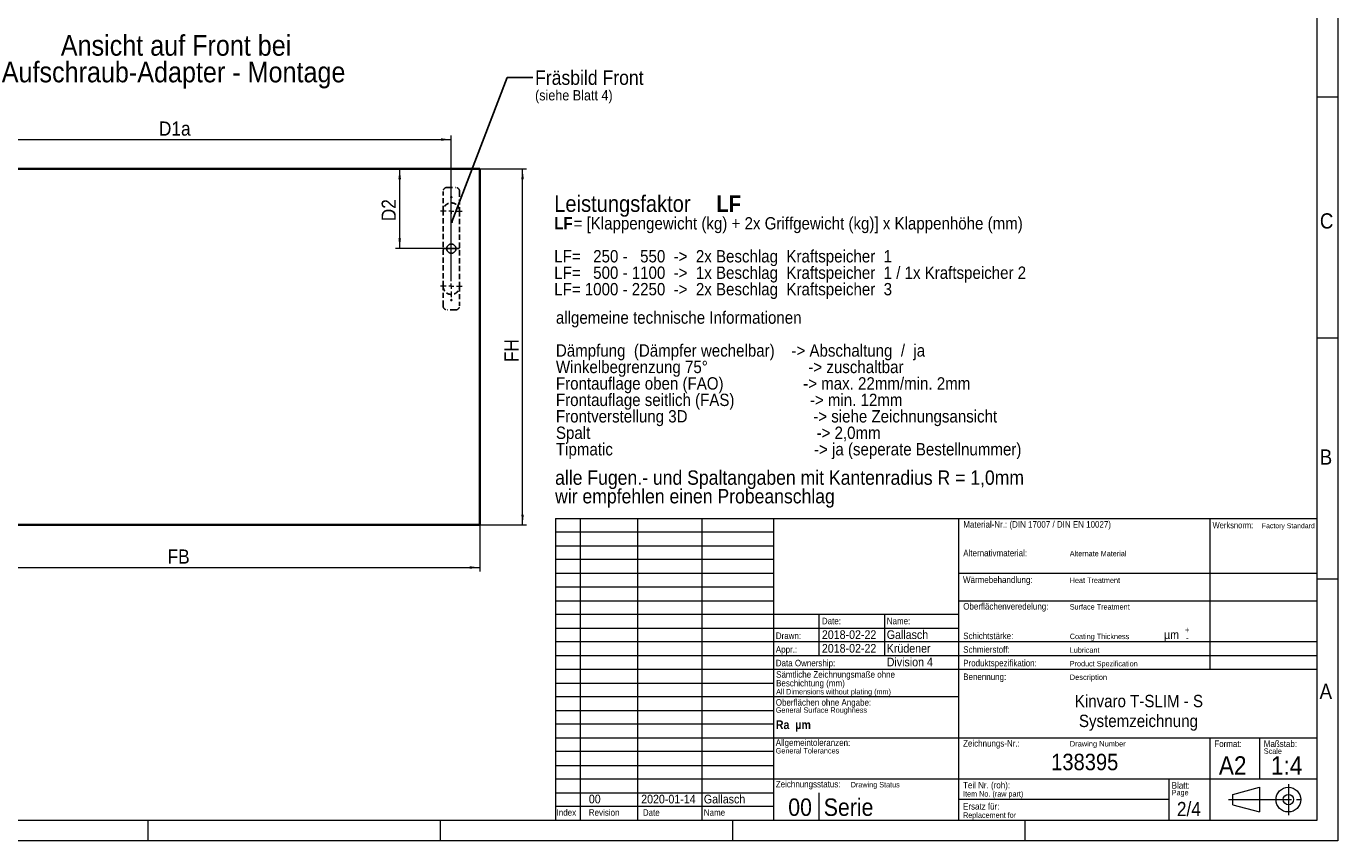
# Model space of a CAD drawing. Header units: millimetres. Extents: x 0 to 594, y 0 to 420.
# Tile 3 of 4: x 275 to 594, y 0 to 198. Entities that reach past the tile are written whole.
import ezdxf

# ---------------------------------------------------------------- set-up
doc = ezdxf.new("R2010")
doc.units = ezdxf.units.MM
for name, pattern in [('SLD-Durchgehend', [0]), ('SLD-Gestrichelt', [1.905, 1.27, -0.635]), ('SLD-Punktstrich', [19.05, 15.24, -1.27, 1.27, -1.27])]:
    doc.linetypes.add(name, pattern=pattern)
doc.styles.add('SLDTEXTSTYLE0', font='GOTHIC.TTF', dxfattribs={"width": 0.913})
doc.styles.add('SLDTEXTSTYLE1', font='GOTHICB.TTF', dxfattribs={"width": 0.913})
doc.styles.get("Standard").update_dxf_attribs({"font": 'GOTHIC.TTF'})
doc.dimstyles.new('SLDDIMSTYLE0', dxfattribs={"dimtxt": 3.439583, "dimasz": 2.5, "dimexe": 0, "dimexo": 0.0625, "dimgap": 0.859896, "dimtad": 1, "dimlfac": 4, "dimrnd": 1e-09, "dimzin": 12, "dimdsep": 46, "dimtxsty": 'SLDTEXTSTYLE0', "dimsah": 1, "dimcen": 0.09, "dimadec": 0, "dimazin": 3, "dimtfac": 1, "dimtofl": 0, "dimtmove": 0, "dimatfit": 3, "dimfxl": 1, "dimfrac": 2, "dimtolj": 1, "dimtzin": 12, "dimarcsym": 0})
doc.dimstyles.new('SLDDIMSTYLE1', dxfattribs={"dimtxt": 0.18, "dimasz": 0.62, "dimexe": 0, "dimexo": 0.0625, "dimgap": 0, "dimtad": 0, "dimtih": 1, "dimtoh": 1, "dimdec": 0, "dimrnd": 1e-09, "dimzin": 0, "dimdsep": 46, "dimtxsty": 'STANDARD', "dimblk1": 'DOT', "dimblk2": 'DOT', "dimsah": 1, "dimcen": 0.09, "dimadec": 0, "dimazin": 0, "dimtfac": 0.62, "dimtdec": 0, "dimtofl": 0, "dimtmove": 0, "dimatfit": 3, "dimldrblk": 'DOT', "dimfxl": 1, "dimfrac": 2, "dimtolj": 1, "dimtzin": 0, "dimarcsym": 0})

# ---------------------------------------------------------------- blocks, each defined once
blk = doc.blocks.new('SW_NOTE_0_6')
at = {"color": 0, "linetype": 'Continuous', "lineweight": 0, "attachment_point": 1}
for s, insert, char_height, style in [('Leistungsfaktor ', (0, 5.11), 4, 'SLDTEXTSTYLE0'), ('LF', (39.41, 5.11), 4, 'SLDTEXTSTYLE1'), (' = [Klappengewicht (kg) + 2x Griffgewicht (kg)] x Klappenhöhe (mm)', (3.68, -0.17), 3, 'SLDTEXTSTYLE0'), ('LF', (0, -0.17), 3, 'SLDTEXTSTYLE1'), ('LF=   250 -   550  ->  2x Beschlag  Kraftspeicher  1', (0, -8.17), 3, 'SLDTEXTSTYLE0'), ('LF=   500 - 1100  ->  1x Beschlag  Kraftspeicher  1 / 1x Kraftspeicher 2', (0, -12.17), 3, 'SLDTEXTSTYLE0'), ('LF= 1000 - 2250  ->  2x Beschlag  Kraftspeicher  3 ', (0, -16.17), 3, 'SLDTEXTSTYLE0')]:
    blk.add_mtext(s, dxfattribs=dict(at, insert=insert, char_height=char_height, style=style))
blk = doc.blocks.new('SW_NOTE_0_9')
at = {"color": 0, "linetype": 'Continuous', "lineweight": 0, "char_height": 1.5875, "attachment_point": 1, "style": 'SLDTEXTSTYLE0'}
for s, insert in [('Sämtliche Zeichnungsmaße ohne ', (0, 2.03)), ('Beschichtung (mm)', (0, -0.09))]:
    blk.add_mtext(s, dxfattribs=dict(at, insert=insert))
blk = doc.blocks.new('SW_NOTE_0_10')
at = {"color": 0, "linetype": 'Continuous', "lineweight": 0, "char_height": 3, "attachment_point": 1, "style": 'SLDTEXTSTYLE0'}
for s, insert in [('allgemeine technische Informationen', (0, 3.83)), ('Dämpfung  (Dämpfer wechelbar)    -> Abschaltung  /  ja     ', (0, -4.17)), ('Winkelbegrenzung 75°                        -> zuschaltbar', (0, -8.17)), ('Frontauflage oben (FAO)                   -> max. 22mm/min. 2mm', (0, -12.17)), ('Frontauflage seitlich (FAS)                  -> min. 12mm', (0, -16.17)), ('Frontverstellung 3D                              -> siehe Zeichnungsansicht', (0, -20.17)), ('Spalt                                                      -> 2,0mm', (0, -24.17)), ('Tipmatic                                                -> ja (seperate Bestellnummer) ', (0, -28.17))]:
    blk.add_mtext(s, dxfattribs=dict(at, insert=insert))
blk = doc.blocks.new('SW_NOTE_0_11')
at = {"color": 0, "linetype": 'Continuous', "lineweight": 0, "char_height": 3.5, "attachment_point": 1, "style": 'SLDTEXTSTYLE0'}
for s, insert in [('alle Fugen.- und Spaltangaben mit Kantenradius R = 1,0mm', (0, 4.47)), ('wir empfehlen einen Probeanschlag', (0, -0.05))]:
    blk.add_mtext(s, dxfattribs=dict(at, insert=insert))
blk = doc.blocks.new('_D_13')
at = {"color": 150, "linetype": 'SLD-Durchgehend', "lineweight": 0}
for p, q in [((366.15, 143.89), (366.15, 163.27)), ((378.69, 143.89), (365.15, 143.89))]:
    blk.add_line(p, q, dxfattribs=at)
at = {"color": 150, "linetype": 'SLD-Durchgehend', "lineweight": 18}
for points in [[(366.15, 163.27), (365.84, 160.77), (366.46, 160.77)], [(366.15, 143.89), (366.46, 146.39), (365.84, 146.39)]]:
    blk.add_solid(points, dxfattribs=at)
at = {"color": 150, "linetype": 'SLD-Durchgehend', "lineweight": 18, "insert": (361.76, 150.55), "char_height": 3.44, "attachment_point": 1, "rotation": 90, "style": 'SLDTEXTSTYLE0'}
blk.add_mtext('D2', dxfattribs=at)
blk = doc.blocks.new('_D_15')
at = {"color": 150, "linetype": 'SLD-Durchgehend', "lineweight": 0}
for p, q in [((236.62, 76.77), (236.62, 65.4)), ((385.62, 76.77), (385.62, 65.4)), ((236.62, 66.4), (385.62, 66.4))]:
    blk.add_line(p, q, dxfattribs=at)
at = {"color": 150, "linetype": 'SLD-Durchgehend', "lineweight": 18}
for points in [[(236.62, 66.4), (239.12, 66.09), (239.12, 66.71)], [(385.62, 66.4), (383.12, 66.71), (383.12, 66.09)]]:
    blk.add_solid(points, dxfattribs=at)
at = {"color": 150, "linetype": 'SLD-Durchgehend', "lineweight": 18, "insert": (309.77, 70.79), "char_height": 3.44, "attachment_point": 1, "style": 'SLDTEXTSTYLE0'}
blk.add_mtext('FB', dxfattribs=at)
blk = doc.blocks.new('_D_16')
at = {"color": 150, "linetype": 'SLD-Durchgehend', "lineweight": 0}
for p, q in [((385.62, 163.27), (396.99, 163.27)), ((395.99, 76.77), (395.99, 163.27)), ((385.62, 76.77), (396.99, 76.77))]:
    blk.add_line(p, q, dxfattribs=at)
at = {"color": 150, "linetype": 'SLD-Durchgehend', "lineweight": 18}
for points in [[(395.99, 163.27), (395.68, 160.77), (396.3, 160.77)], [(395.99, 76.77), (396.3, 79.27), (395.68, 79.27)]]:
    blk.add_solid(points, dxfattribs=at)
at = {"color": 150, "linetype": 'SLD-Durchgehend', "lineweight": 18, "insert": (391.6, 116.31), "char_height": 3.44, "attachment_point": 1, "rotation": 90, "style": 'SLDTEXTSTYLE0'}
blk.add_mtext('FH', dxfattribs=at)
blk = doc.blocks.new('_D_17')
at = {"color": 150, "linetype": 'SLD-Durchgehend', "lineweight": 0}
for p, q in [((243.54, 150.39), (243.54, 171.4)), ((243.54, 170.4), (378.69, 170.4)), ((378.69, 150.39), (378.69, 171.4))]:
    blk.add_line(p, q, dxfattribs=at)
at = {"color": 150, "linetype": 'SLD-Durchgehend', "lineweight": 18}
for points in [[(243.54, 170.4), (246.04, 170.09), (246.04, 170.71)], [(378.69, 170.4), (376.19, 170.71), (376.19, 170.09)]]:
    blk.add_solid(points, dxfattribs=at)
at = {"color": 150, "linetype": 'SLD-Durchgehend', "lineweight": 18, "insert": (307.66, 174.79), "char_height": 3.44, "attachment_point": 1, "style": 'SLDTEXTSTYLE0'}
blk.add_mtext('D1a', dxfattribs=at)
blk = doc.blocks.new('SW_NOTE_0_14')
at = {"color": 0, "linetype": 'Continuous', "lineweight": 0, "char_height": 5, "attachment_point": 2, "style": 'SLDTEXTSTYLE0'}
for s, insert in [('Ansicht auf Front bei ', (33.52, 6.39)), ('Aufschraub-Adapter - Montage', (32.92, -0.08))]:
    blk.add_mtext(s, dxfattribs=dict(at, insert=insert))
blk = doc.blocks.new('SW_NOTE_0_16')
at = {"color": 0, "linetype": 'Continuous', "lineweight": 0, "attachment_point": 1, "style": 'SLDTEXTSTYLE0'}
for s, insert, char_height in [('Fräsbild Front', (0.56, 1.75), 3.5), ('(siehe Blatt 4)', (0.56, -3.03), 2.5)]:
    blk.add_mtext(s, dxfattribs=dict(at, insert=insert, char_height=char_height))
blk = doc.blocks.new('_Dot')
at = {"color": 0, "linetype": 'ByBlock', "lineweight": -2}
blk.add_line((-0.5, 0), (-1, 0), dxfattribs=at)
at = {"color": 0, "linetype": 'ByBlock', "const_width": 0.5}
blk.add_lwpolyline([(-0.25, 0, 1), (0.25, 0, 1)], format="xyb", close=True, dxfattribs=at)
blk = doc.blocks.new('SW_CENTERMARKSYMBOL_2')
at = {"color": 0, "linetype": 'SLD-Durchgehend', "lineweight": 18}
for p, q in [((-1.25, 0), (-2.625, 0)), ((0, 0), (-0.625, 0)), ((0, 1.25), (0, 2.625)), ((0, 0), (0, 0.625)), ((0, 0), (0, -0.625)), ((0, 0), (0.625, 0)), ((1.25, 0), (2.625, 0)), ((-1.25, -18.25), (-2.625, -18.25)), ((0, -18.25), (-0.625, -18.25)), ((0, -18.25), (0, -17.625)), ((0, -18.25), (0, -18.875)), ((0, -18.25), (0.625, -18.25)), ((1.25, -18.25), (2.625, -18.25)), ((0, -19.5), (0, -20.875))]:
    blk.add_line(p, q, dxfattribs=at)
at = {"color": 0, "linetype": 'SLD-Punktstrich', "lineweight": 18}
blk.add_line((0, -17), (0, -1.25), dxfattribs=at)

msp = doc.modelspace()

# ---------------------------------------------------------------- linework, layer by layer
at = {"color": 7, "linetype": 'SLD-Durchgehend', "lineweight": 18}
for p, q in [((594, 419.9999), (594, -0.0001)), ((589, 4.9999), (589, 414.9999)), ((594, 180.6999), (589, 180.6999)), ((589, 122.1999), (594, 122.1999)), ((404, 78.3233), (589, 78.3233)), ((404, 78.3233), (404, 4.9999)), ((410, 78.3233), (410, 4.9999)), ((424, 4.9999), (424, 78.3233)), ((439.5, 78.3233), (439.5, 4.9999)), ((457, 4.9999), (457, 78.3233)), ((502, 4.9999), (502, 78.3233)), ((563, 41.6599), (563, 78.3233)), ((589, 4.9999), (589, 78.3233)), ((457, 74.9933), (404, 74.9933)), ((404, 71.6599), (457, 71.6599)), ((457, 68.3266), (404, 68.3266)), ((404, 64.9933), (457, 64.9933)), ((502, 64.9933), (589, 64.9933)), ((457, 61.6599), (404, 61.6599)), ((594, 63.5999), (589, 63.5999)), ((404, 58.3266), (457, 58.3266)), ((502, 58.3266), (589, 58.3266)), ((502, 54.9933), (404, 54.9933)), ((468, 44.9933), (468, 54.9933)), ((484, 44.9933), (484, 54.9933)), ((404, 51.6599), (502, 51.6599)), ((589, 48.3266), (404, 48.3266)), ((404, 44.9933), (589, 44.9933)), ((589, 41.6599), (404, 41.6599)), ((404, 38.3266), (457, 38.3266)), ((502, 34.9933), (404, 34.9933)), ((404, 31.6599), (457, 31.6599)), ((457, 28.3266), (404, 28.3266)), ((404, 24.9933), (589, 24.9933)), ((563, 4.9999), (563, 24.9933)), ((575, 24.9933), (575, 14.9933)), ((457, 21.6599), (404, 21.6599)), ((404, 18.3266), (457, 18.3266)), ((589, 14.9933), (404, 14.9933)), ((553, 14.9933), (553, 4.9999)), ((568.4979, 11.2577), (575, 12.9999)), ((575, 12.9999), (575, 6.9999)), ((404, 11.6599), (457, 11.6599)), ((468, 4.9999), (468, 11.6599)), ((553, 9.9999), (502, 9.9999)), ((568.4979, 8.7422), (568.4979, 11.2577)), ((457, 8.3299), (404, 8.3299)), ((568.4979, 8.7422), (575, 6.9999)), ((20, 4.9999), (589, 4.9999)), ((305, 4.9999), (305, -0.0001)), ((376, 4.9999), (376, -0.0001)), ((404, 4.9999), (589, 4.9999)), ((447, 4.9999), (447, -0.0001)), ((518, 4.9999), (518, -0.0001)), ((594, -0.0001), (0, -0.0001))]:
    msp.add_line(p, q, dxfattribs=at)
at = {"color": 7, "linetype": 'SLD-Durchgehend', "lineweight": 35}
for p, q in [((236.6181, 163.2737), (385.6181, 163.2737)), ((385.6181, 163.2737), (385.6181, 76.7737)), ((385.6181, 76.7737), (236.6181, 76.7737))]:
    msp.add_line(p, q, dxfattribs=at)
at = {"color": 7, "linetype": 'SLD-Gestrichelt', "lineweight": 25}
for p, q in [((376.6931, 153.0112), (376.6931, 157.7737)), ((377.6931, 158.7737), (379.6931, 158.7737)), ((380.6931, 157.7737), (380.6931, 153.0112)), ((376.6931, 134.7612), (376.6931, 153.0112)), ((380.6931, 153.0112), (380.6931, 134.7612)), ((376.6931, 129.9987), (376.6931, 134.7612)), ((380.6931, 134.7612), (380.6931, 129.9987)), ((379.6931, 128.9987), (377.6931, 128.9987))]:
    msp.add_line(p, q, dxfattribs=at)
at = {"color": 150, "linetype": 'SLD-Punktstrich', "lineweight": 25}
msp.add_line((376.6931, 143.8862), (380.6931, 143.8862), dxfattribs=at)
at = {"color": 7, "linetype": 'SLD-Punktstrich', "lineweight": 18}
for p, q in [((582, 13.7499), (582, 6.2499)), ((567.4979, 9.9999), (584.9979, 9.9999))]:
    msp.add_line(p, q, dxfattribs=at)
at = {"color": 7, "linetype": 'SLD-Gestrichelt', "lineweight": 25}
for centre in [(378.6931, 156.3862), (378.6931, 131.3862)]:
    msp.add_circle(centre, 0.125, dxfattribs=at)
at = {"color": 150, "linetype": 'SLD-Punktstrich', "lineweight": 25}
msp.add_circle((378.6931, 143.8862), 1.1056, dxfattribs=at)
at = {"color": 7, "linetype": 'SLD-Durchgehend', "lineweight": 18}
for radius in [3, 1.25]:
    msp.add_circle((582, 9.9999), radius, dxfattribs=at)
at = {"color": 7, "linetype": 'SLD-Gestrichelt', "lineweight": 25}
for centre, radius, start, end in [((377.6931, 157.7737), 1, 90, 180), ((379.6931, 157.7737), 1, 360, 90), ((378.6931, 153.0112), 2, 0, 180), ((378.6931, 134.7612), 2, 180, 0), ((377.6931, 129.9987), 1, 180, 270), ((379.6931, 129.9987), 1, 270, 0)]:
    msp.add_arc(centre, radius, start, end, dxfattribs=at)

# ---------------------------------------------------------------- block references
at = {"color": 7, "linetype": 'Continuous', "lineweight": 0}
for name, p in [('SW_NOTE_0_14', (278.3122, 189.3852)), ('SW_NOTE_0_6', (403.6815, 151.7154)), ('SW_NOTE_0_10', (404.0973, 124.8156)), ('SW_NOTE_0_11', (403.8984, 85.5379)), ('SW_NOTE_0_9', (457.5773, 39.1876))]:
    msp.add_blockref(name, p, dxfattribs=at)
at = {"color": 150, "linetype": 'Continuous', "lineweight": 0}
for name, p in [('SW_NOTE_0_16', (398.4736, 185.4445)), ('SW_CENTERMARKSYMBOL_2', (378.6931, 153.0112))]:
    msp.add_blockref(name, p, dxfattribs=at)

# ---------------------------------------------------------------- texts
at = {"color": 7, "linetype": 'Continuous', "lineweight": 0}
for s, insert, char_height, attachment_point, style in [('C', (589.6539, 152.4838), 3.7042, 1, 'SLDTEXTSTYLE0'), ('B', (589.6258, 95.1096), 3.7042, 1, 'SLDTEXTSTYLE0'), ('Material-Nr.: (DIN 17007 / DIN EN 10027)', (503.0502, 77.6775), 1.5875, 1, 'SLDTEXTSTYLE0'), ('Werksnorm:', (563.5912, 77.4314), 1.5, 1, 'SLDTEXTSTYLE0'), ('Factory Standard', (575.5723, 77.1544), 1.2, 1, 'SLDTEXTSTYLE0'), ('Alternativmaterial:', (503.031, 70.7147), 1.5875, 1, 'SLDTEXTSTYLE0'), ('Alternate Material', (528.9072, 70.4547), 1.322917, 1, 'SLDTEXTSTYLE0'), ('Wärmebehandlung:', (502.9779, 64.2246), 1.5875, 1, 'SLDTEXTSTYLE0'), ('Heat Treatment', (528.9072, 63.9646), 1.322917, 1, 'SLDTEXTSTYLE0'), ('Oberflächenveredelung:', (503.0293, 57.7684), 1.5875, 1, 'SLDTEXTSTYLE0'), ('Surface Treatment', (528.9072, 57.5083), 1.322917, 1, 'SLDTEXTSTYLE0'), ('Date:', (468.696, 54.202), 1.5875, 1, 'SLDTEXTSTYLE0'), ('Name:', (484.4557, 54.202), 1.5875, 1, 'SLDTEXTSTYLE0'), ('2018-02-22', (468.696, 51.149), 2.11667, 1, 'SLDTEXTSTYLE0'), ('Gallasch', (484.4557, 51.149), 2.11667, 1, 'SLDTEXTSTYLE0'), ('+', (556.8442, 52.0543), 1.5875, 1, 'SLDTEXTSTYLE0'), ('Drawn:', (457.5132, 50.6289), 1.5875, 1, 'SLDTEXTSTYLE0'), ('2018-02-22', (468.696, 47.8262), 2.11667, 1, 'SLDTEXTSTYLE0'), ('Krüdener', (484.4557, 47.8262), 2.11667, 1, 'SLDTEXTSTYLE0'), ('Schichtstärke:', (503.0293, 50.5875), 1.5875, 1, 'SLDTEXTSTYLE0'), ('Coating Thickness', (528.9072, 50.3275), 1.322917, 1, 'SLDTEXTSTYLE0'), ('µm', (551.8063, 51.1378), 2.11667, 1, 'SLDTEXTSTYLE0'), ('-', (557.1603, 50.186), 1.5875, 1, 'SLDTEXTSTYLE0'), ('Appr.:', (457.5132, 47.3061), 1.5875, 1, 'SLDTEXTSTYLE0'), ('Division 4', (484.4557, 44.5029), 2.11667, 1, 'SLDTEXTSTYLE0'), ('Schmierstoff:', (503.0198, 47.2753), 1.5875, 1, 'SLDTEXTSTYLE0'), ('Lubricant', (528.9072, 46.9999), 1.32292, 1, 'SLDTEXTSTYLE0'), ('Data Ownership:', (457.5132, 43.9828), 1.5875, 1, 'SLDTEXTSTYLE0'), ('Produktspezifikation:', (503.0198, 43.9828), 1.5875, 1, 'SLDTEXTSTYLE0'), ('Product Spezification', (528.9072, 43.7073), 1.322917, 1, 'SLDTEXTSTYLE0'), ('Benennung:', (503.0198, 40.6562), 1.5875, 1, 'SLDTEXTSTYLE0'), ('Description', (528.9072, 40.3953), 1.3, 1, 'SLDTEXTSTYLE0'), ('All Dimensions without plating (mm)', (457.5773, 36.8852), 1.322917, 1, 'SLDTEXTSTYLE0'), ('Kinvaro T-SLIM - S', (545.6998, 35.4595), 3, 2, 'SLDTEXTSTYLE0'), ('A', (589.589, 38.1731), 3.7042, 1, 'SLDTEXTSTYLE0'), ('General Surface Roughness', (457.5056, 32.4275), 1.322917, 1, 'SLDTEXTSTYLE0'), ('Oberflächen ohne Angabe:', (457.5056, 34.4174), 1.5875, 1, 'SLDTEXTSTYLE0'), ('Ra  µm', (457.5056, 29.2615), 2.11667, 1, 'SLDTEXTSTYLE1'), ('Systemzeichnung', (545.5867, 30.6341), 3, 2, 'SLDTEXTSTYLE0'), ('Allgemeintoleranzen:', (457.4852, 24.6522), 1.5875, 1, 'SLDTEXTSTYLE0'), ('General Tolerances', (457.4852, 22.5355), 1.322917, 1, 'SLDTEXTSTYLE0'), ('Zeichnungs-Nr.:', (502.9897, 24.4736), 1.5875, 1, 'SLDTEXTSTYLE0'), ('Drawing Number', (528.9072, 24.2127), 1.3, 1, 'SLDTEXTSTYLE0'), ('Format:', (564.0086, 24.3793), 1.5875, 1, 'SLDTEXTSTYLE0'), ('Scale', (576.0318, 22.4489), 1.32292, 1, 'SLDTEXTSTYLE0'), ('Maßstab:', (576.0318, 24.3793), 1.5875, 1, 'SLDTEXTSTYLE0'), ('138395', (532.5436, 21.1516), 4, 2, 'SLDTEXTSTYLE0'), ('A2', (568.4801, 20.5403), 4.5, 2, 'SLDTEXTSTYLE0'), ('1:4', (581.5827, 20.5403), 4.5, 2, 'SLDTEXTSTYLE0'), ('Zeichnungsstatus:', (457.5016, 14.5597), 1.5875, 1, 'SLDTEXTSTYLE0'), ('Drawing Status', (475.7033, 14.2996), 1.322917, 1, 'SLDTEXTSTYLE0'), ('Teil Nr. (roh):', (502.9897, 14.3163), 1.5875, 1, 'SLDTEXTSTYLE0'), ('Blatt:', (553.661, 14.2649), 1.5875, 1, 'SLDTEXTSTYLE0'), ('00', (412.0933, 11.2075), 2.11667, 1, 'SLDTEXTSTYLE0'), ('2020-01-14', (424.8068, 11.1953), 2.11667, 1, 'SLDTEXTSTYLE0'), ('Gallasch', (440.0262, 11.1947), 2.11667, 1, 'SLDTEXTSTYLE0'), ('00  Serie', (460.5291, 10.2827), 4.23333, 1, 'SLDTEXTSTYLE0'), ('Item No. (raw part)', (502.9897, 12.0624), 1.322917, 1, 'SLDTEXTSTYLE0'), ('Page', (553.661, 12.3732), 1.32292, 1, 'SLDTEXTSTYLE0'), ('2/4', (557.8375, 9.4457), 3.43958, 2, 'SLDTEXTSTYLE0'), ('Index', (404.2669, 7.6632), 1.5875, 1, 'SLDTEXTSTYLE0'), ('Revision', (412.0933, 7.6632), 1.5875, 1, 'SLDTEXTSTYLE0'), ('Date', (425.2123, 7.6632), 1.5875, 1, 'SLDTEXTSTYLE0'), ('Name', (440.0262, 7.6632), 1.5875, 1, 'SLDTEXTSTYLE0'), ('Replacement for', (502.9897, 6.8932), 1.322917, 1, 'SLDTEXTSTYLE0'), ('Ersatz für:', (502.9897, 9.1711), 1.5875, 1, 'SLDTEXTSTYLE0')]:
    msp.add_mtext(s, dxfattribs=dict(at, insert=insert, char_height=char_height, attachment_point=attachment_point, style=style))

# ---------------------------------------------------------------- dimensions: what is measured, and where the dimension line sits
at = {"color": 150, "linetype": 'SLD-Durchgehend', "lineweight": 18}
for base, p1, p2, picture, middle in [((378.6931, 170.397), (243.5431, 150.3862), (378.6931, 150.3862), '_D_17', (312.2011, 170.397)), ((385.6181, 66.3987), (236.6181, 76.7737), (385.6181, 76.7737), '_D_15', (312.1993, 66.3987))]:
    dim = msp.add_linear_dim(base=base, p1=p1, p2=p2, dimstyle='SLDDIMSTYLE0', dxfattribs=at)
    dim.commit()
    dim.dimension.update_dxf_attribs({"geometry": picture, "text_midpoint": middle, "dimtype": 160})
for base, p1, picture, middle in [((366.1512, 163.2737), (378.6931, 143.8862), '_D_13', (366.1512, 153.523)), ((395.9931, 163.2737), (385.6181, 76.7737), '_D_16', (395.9931, 118.9932))]:
    dim = msp.add_linear_dim(base=base, p1=p1, p2=(385.6181, 163.2737), angle=90, dimstyle='SLDDIMSTYLE0', dxfattribs=at)
    dim.commit()
    dim.dimension.update_dxf_attribs({"geometry": picture, "text_midpoint": middle, "dimtype": 160})

# ---------------------------------------------------------------- leaders
at = {"color": 150, "linetype": 'Continuous', "lineweight": 0}
msp.add_leader([(378.7974, 150.4004), (392.2236, 185.4445), (398.4736, 185.4445)], dimstyle='SLDDIMSTYLE1', dxfattribs=at)

doc.saveas('drawing.dxf')
